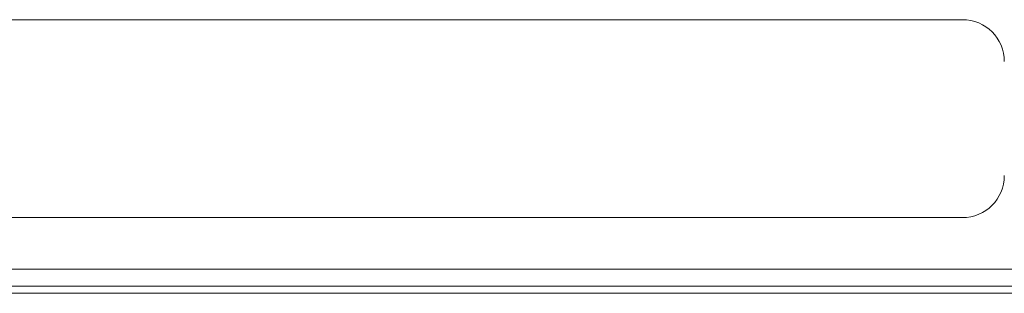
# Model space of a CAD drawing. Header units: millimetres. Extents: x 35 to 385, y -587 to 211.
# Tile 21 of 133: x 213.42 to 218.65, y -515.92 to -514.47. Entities that reach past the tile are written whole.
import ezdxf

# ---------------------------------------------------------------- set-up
doc = ezdxf.new("R2010")
doc.units = ezdxf.units.MM
doc.layers.add('3', color=7, linetype='Continuous', true_color=0xffffff)

msp = doc.modelspace()

# ---------------------------------------------------------------- linework, layer by layer
at = {"layer": '3', "color": 155, "linetype": 'Continuous', "lineweight": 18}
for p, q in [((211.8066, -514.4687), (218.4285, -514.4687)), ((218.4285, -515.5208), (211.8066, -515.5208)), ((210.0601, -515.7947), (219.8601, -515.7947)), ((218.9919, -515.8852), (211.1038, -515.8852)), ((219.83, -515.9233), (209.8903, -515.9233))]:
    msp.add_line(p, q, dxfattribs=at)
for centre, start, end in [((218.4285, -514.6917), 0, 90), ((218.4285, -515.2978), 270, 0)]:
    msp.add_arc(centre, 0.223, start, end, dxfattribs=at)

doc.saveas('drawing.dxf')
